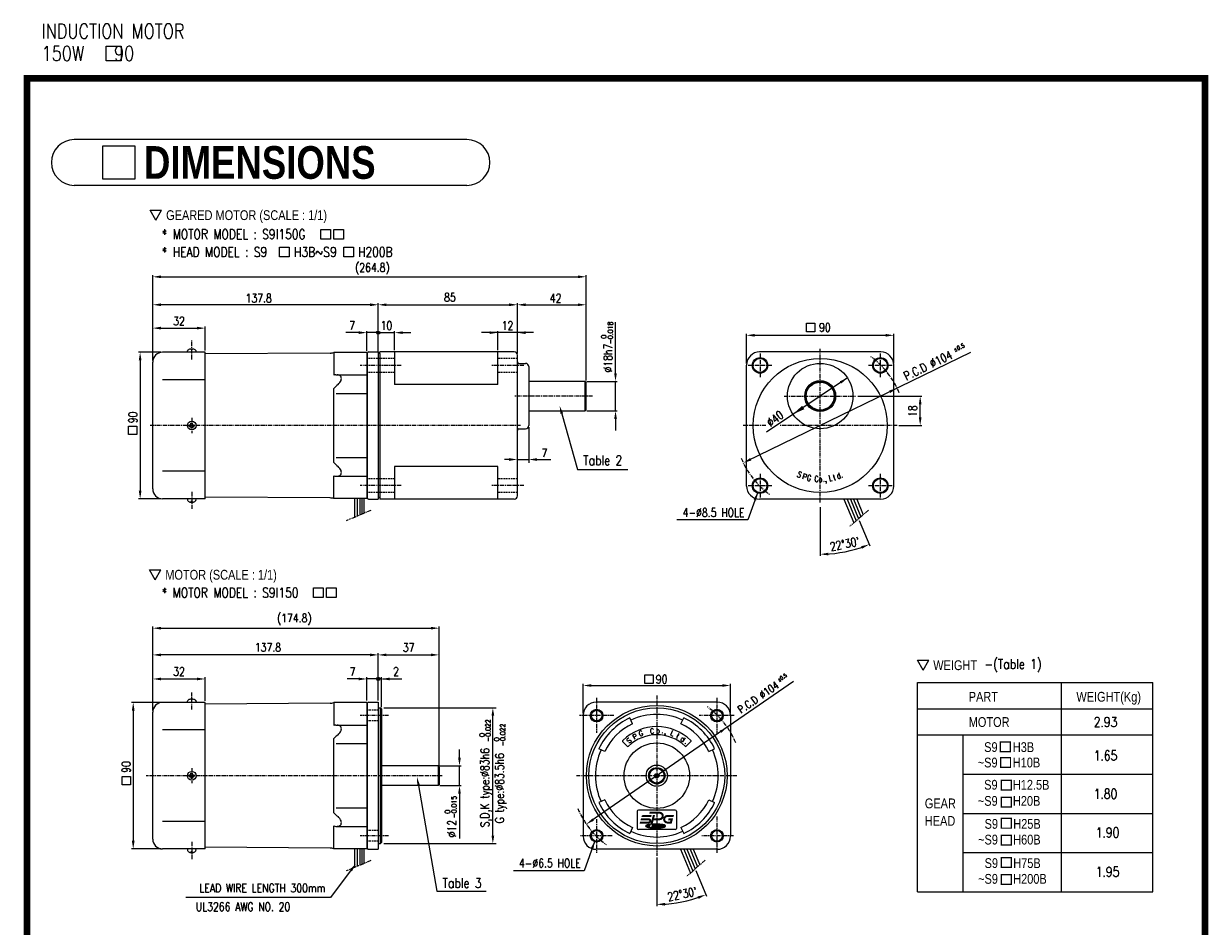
# Model space of a CAD drawing. Header units: millimetres. Extents: x -1 to 723, y 4 to 999.
# Tile 2 of 2: x -1 to 723, y 447 to 999. Entities that reach past the tile are written whole.
import ezdxf

# ---------------------------------------------------------------- set-up
doc = ezdxf.new("R2010")
doc.units = ezdxf.units.MM
doc.header["$LTSCALE"] = 2
doc.header["$MEASUREMENT"] = 0
for name, pattern in [('CENTER', [2, 1.25, -0.25, 0.25, -0.25]), ('HIDDENX2', [0.75, 0.5, -0.25]), ('PHANTOM', [2.5, 1.25, -0.25, 0.25, -0.25, 0.25, -0.25])]:
    doc.linetypes.add(name, pattern=pattern)
doc.layers.get('0').update_dxf_attribs({"linetype": 'CONTINUOUS'})
for name, color, linetype in [('1', 1, 'CENTER'), ('3', 3, 'CONTINUOUS'), ('4', 4, 'CONTINUOUS'), ('6', 6, 'PHANTOM'), ('M4', 9, 'CONTINUOUS')]:
    doc.layers.add(name, color=color, linetype=linetype)
doc.styles.add('ROMANC', font='romanc', dxfattribs={"width": 0.8, "height": 4})
doc.styles.add('ROMAND', font='romand', dxfattribs={"height": 4})
doc.styles.add('SAS_____', font='SAS_____', dxfattribs={"width": 0.8, "height": 5})
doc.styles.add('SWISSBO', font='SWISSBO', dxfattribs={"width": 0.8, "height": 5})
doc.styles.add('WHGTXT', font='SIMPLEX', dxfattribs={"width": 0.8, "height": 1.5, "bigfont": 'WHGTXT'})
doc.styles.add('WHTMTXT', font='romant.shx', dxfattribs={"width": 0.8, "bigfont": 'whtmtxt.shx'})

msp = doc.modelspace()

# ---------------------------------------------------------------- linework, layer by layer
for p, q in [((79.86, 878.99), (76.39, 884.99)), ((76.39, 884.99), (83.32, 884.99)), ((79.86, 878.99), (83.32, 884.99)), ((109.9, 798.14), (83.9, 798.14)), ((109.9, 708.54), (109.9, 798.14)), ((186.26, 797.65), (109.9, 797.14)), ((208.7, 798.04), (188.51, 798.04)), ((208.7, 798.04), (208.7, 708.64)), ((208.7, 797.84), (209.2, 797.84)), ((209.2, 797.84), (209.2, 797.84)), ((209.7, 798.34), (215.7, 798.34)), ((215.7, 798.34), (215.7, 708.34)), ((225.7, 798.34), (225.7, 778.34)), ((77.9, 714.54), (77.9, 792.14)), ((301.7, 791.34), (305.7, 791.34)), ((189.7, 784.34), (208.7, 784.34)), ((109.9, 781.34), (83.9, 781.34)), ((288.7, 778.34), (225.7, 778.34)), ((342.2, 780.34), (307.7, 780.34)), ((342.2, 780.34), (342.7, 779.84)), ((342.7, 762.84), (342.7, 779.84)), ((307.7, 762.34), (342.2, 762.34)), ((342.2, 762.34), (342.7, 762.84)), ((301.7, 751.34), (305.7, 751.34)), ((109.9, 725.34), (83.9, 725.34)), ((288.7, 728.34), (225.7, 728.34)), ((225.7, 728.34), (225.7, 708.34)), ((189.7, 722.34), (208.7, 722.34)), ((186.26, 709.04), (109.9, 709.55)), ((109.9, 708.54), (83.9, 708.54)), ((208.7, 708.64), (188.51, 708.64)), ((201.11, 708.64), (201.11, 697.18)), ((202.91, 708.64), (202.91, 697.94)), ((204.41, 708.64), (204.41, 698.57)), ((205.71, 708.64), (205.71, 699.12)), ((206.91, 708.64), (206.91, 699.62)), ((208.7, 708.84), (209.2, 708.84)), ((209.2, 708.84), (209.2, 708.84)), ((209.7, 708.34), (215.7, 708.34)), ((500.34, 708.34), (506.37, 693.79)), ((502.28, 708.34), (507.8, 695.03)), ((504.23, 708.34), (509.23, 696.27)), ((506.18, 708.34), (510.67, 697.51)), ((508.13, 708.34), (512.1, 698.75)), ((79.35, 659.07), (75.89, 665.07)), ((75.89, 665.07), (82.81, 665.07)), ((79.35, 659.07), (82.81, 665.07)), ((548.68, 603.77), (545.21, 609.77)), ((545.21, 609.77), (552.14, 609.77)), ((548.68, 603.77), (552.14, 609.77)), ((545.18, 468.14), (545.18, 596.14)), ((545.18, 596.14), (689.18, 596.14)), ((689.18, 468.14), (689.18, 596.14)), ((109.9, 583.99), (83.9, 583.99)), ((109.9, 494.39), (109.9, 583.99)), ((186.26, 583.49), (109.9, 582.98)), ((208.7, 583.89), (188.51, 583.89)), ((208.7, 583.69), (208.7, 494.49)), ((208.7, 583.69), (209.2, 583.69)), ((209.2, 583.69), (209.2, 583.69)), ((209.7, 584.19), (215.7, 584.19)), ((215.7, 584.19), (215.7, 494.19)), ((215.7, 580.69), (217.1, 580.69)), ((217.1, 580.69), (217.7, 580.09)), ((217.7, 580.09), (217.7, 498.29)), ((422.93, 584.19), (348.93, 584.19)), ((545.18, 580.14), (689.18, 580.14)), ((77.9, 500.39), (77.9, 577.99)), ((340.93, 576.19), (340.93, 502.19)), ((371.14, 570.91), (369.45, 574.53)), ((400.72, 570.91), (402.41, 574.53)), ((430.93, 576.19), (430.93, 502.19)), ((109.9, 567.19), (83.9, 567.19)), ((189.7, 570.19), (208.7, 570.19)), ((367.9, 557.21), (365.07, 560.04)), ((403.96, 557.21), (406.79, 560.04)), ((354.21, 553.98), (350.58, 555.67)), ((417.65, 553.98), (421.27, 555.67)), ((252.35, 545.19), (217.7, 545.19)), ((252.85, 544.69), (252.35, 545.19)), ((252.85, 544.69), (252.85, 533.69)), ((252.35, 533.19), (217.7, 533.19)), ((252.85, 533.69), (252.35, 533.19)), ((354.21, 524.39), (350.58, 522.7)), ((417.65, 524.39), (421.27, 522.7)), ((373.93, 517.44), (373.93, 506.94)), ((397.18, 518.19), (374.68, 518.19)), ((397.93, 517.44), (397.93, 506.94)), ((109.9, 511.19), (83.9, 511.19)), ((189.7, 508.19), (208.7, 508.19)), ((371.14, 507.47), (369.45, 503.84)), ((400.72, 507.47), (402.41, 503.84)), ((397.18, 506.19), (374.68, 506.19)), ((109.9, 494.39), (83.9, 494.39)), ((186.26, 494.88), (109.9, 495.39)), ((208.7, 494.49), (188.51, 494.49)), ((201.11, 494.49), (201.11, 483.02)), ((202.91, 494.49), (202.91, 483.78)), ((204.41, 494.49), (204.41, 484.41)), ((205.71, 494.49), (205.71, 484.96)), ((206.91, 494.49), (206.91, 485.47)), ((208.7, 494.69), (209.2, 494.69)), ((209.2, 494.69), (209.2, 494.69)), ((209.7, 494.19), (215.7, 494.19)), ((215.7, 497.69), (217.1, 497.69)), ((217.1, 497.69), (217.7, 498.29)), ((422.93, 494.19), (348.93, 494.19)), ((400.46, 494.19), (406.48, 479.66)), ((402.41, 494.19), (407.91, 480.9)), ((404.36, 494.19), (409.35, 482.14)), ((406.31, 494.19), (410.78, 483.38)), ((408.26, 494.19), (412.22, 484.62)), ((545.18, 468.14), (689.18, 468.14))]:
    msp.add_line(p, q)
at = {"color": 7}
for p, q in [((215.7, 797.34), (215.7, 709.34)), ((216.7, 797.34), (215.7, 797.34)), ((298.7, 798.34), (216.7, 798.34)), ((216.7, 797.34), (216.7, 798.34)), ((288.7, 778.34), (288.7, 798.34)), ((522.8, 798.34), (448.8, 798.34)), ((300.7, 710.34), (300.7, 796.34)), ((307.7, 789.34), (307.7, 753.34)), ((440.8, 723.34), (440.8, 790.34)), ((530.8, 723.34), (530.8, 790.34)), ((288.7, 708.34), (288.7, 728.34)), ((440.8, 716.34), (440.8, 723.34)), ((530.8, 716.34), (530.8, 723.34)), ((216.7, 709.34), (215.7, 709.34)), ((216.7, 709.34), (216.7, 708.34)), ((298.7, 708.34), (216.7, 708.34)), ((522.8, 708.34), (448.8, 708.34))]:
    msp.add_line(p, q, dxfattribs=at)
for points in [[(99.22, 798.14, -0.144259), (99.05, 798.71, -0.148814), (99.23, 799.29, -0.107095), (99.83, 799.87, -0.075832), (100.64, 800.21, -0.062675), (101.7, 800.34, -0.062675), (102.76, 800.21, -0.075832), (103.57, 799.87, -0.107095), (104.17, 799.29, -0.148814), (104.35, 798.71, -0.148814)], [(104.35, 798.71, -0.144259), (104.18, 798.14, -0.107095)], [(99.22, 708.54, 0.144259), (99.05, 707.98, 0.148814), (99.23, 707.4, 0.107095), (99.83, 706.82, 0.075832), (100.64, 706.48, 0.062675), (101.7, 706.34, 0.062675), (102.76, 706.48, 0.075832), (103.57, 706.82, 0.107095), (104.17, 707.4, 0.148814), (104.35, 707.98, 0.148814)], [(104.35, 707.98, 0.144259), (104.18, 708.54, 0.107095)], [(99.22, 583.99, -0.144259), (99.05, 584.55, -0.148814), (99.23, 585.13, -0.107095), (99.83, 585.71, -0.075832), (100.64, 586.05, -0.062675), (101.7, 586.19, -0.062675), (102.76, 586.05, -0.075832), (103.57, 585.71, -0.107095), (104.17, 585.13, -0.148814), (104.35, 584.55, -0.148814)], [(104.35, 584.55, -0.144259), (104.18, 583.99, -0.107095)], [(99.22, 494.39, 0.144259), (99.05, 493.82, 0.148814), (99.23, 493.24, 0.107095), (99.83, 492.67, 0.075832), (100.64, 492.32, 0.062675), (101.7, 492.19, 0.062675), (102.76, 492.32, 0.075832), (103.57, 492.67, 0.107095), (104.17, 493.24, 0.148814), (104.35, 493.82, 0.148814)], [(104.35, 493.82, 0.144259), (104.18, 494.39, 0.107095)]]:
    msp.add_lwpolyline(points, format="xyb")
for centre, radius in [((449.03, 790.11), 4.25), ((485.8, 771.34), 20), ((522.57, 790.11), 4.25), ((101.7, 753.34), 2.65), ((449.03, 716.57), 4.25), ((522.57, 716.57), 4.25), ((385.93, 539.19), 43), ((385.93, 539.19), 41.5), ((349.16, 575.96), 3.25), ((422.7, 575.96), 3.25), ((385.93, 539.19), 20), ((385.93, 539.19), 6.5), ((101.7, 539.19), 2.65), ((349.16, 502.42), 3.25), ((422.7, 502.42), 3.25)]:
    msp.add_circle(centre, radius)
msp.add_circle((485.8, 753.34), 41, dxfattribs=at)
for centre, radius, start, end in [((83.9, 792.14), 6, 90, 180), ((186.2, 804.65), 7, 270.48012, 289.27766), ((209.7, 797.84), 0.5, 90, 180), ((301.7, 792.34), 1, 180, 270), ((190.11, 779.66), 4.7, 95.05997, 109.94749), ((190.11, 779.66), 4.7, 77.27672, 84.94003), ((190.85, 781.76), 2.5, 32.29658, 83.02101), ((190.4, 782.02), 2.78, 337.17899, 22.82101), ((224.25, 738.05), 52.16, 129.39317, 133.25348), ((185.91, 783.97), 7.67, 313.09038, 336.81382), ((301.7, 750.34), 1, 90, 180), ((224.25, 768.64), 52.16, 226.74652, 230.60683), ((185.91, 722.72), 7.67, 23.18618, 46.90962), ((190.4, 724.67), 2.78, 337.17899, 22.82101), ((190.11, 727.03), 4.7, 250.05251, 264.94003), ((190.11, 727.03), 4.7, 275.05997, 282.72328), ((190.85, 724.93), 2.5, 276.97899, 327.70342), ((83.9, 714.54), 6, 180, 270), ((186.2, 702.04), 7, 70.72234, 89.51988), ((209.7, 708.84), 0.5, 180, 270), ((83.9, 577.99), 6, 90, 180), ((186.2, 590.49), 7, 270.48012, 289.27766), ((209.7, 583.69), 0.5, 90, 180), ((348.93, 576.19), 8, 90, 180), ((422.93, 576.19), 8, 0, 90), ((385.93, 539.19), 39, 115, 155), ((385.93, 539.19), 37.5, 65, 115), ((385.93, 539.19), 39, 25, 65), ((190.11, 565.5), 4.7, 95.05997, 109.94749), ((190.11, 565.5), 4.7, 77.27672, 84.94003), ((190.85, 567.6), 2.5, 32.29658, 83.02101), ((185.91, 569.81), 7.67, 313.09038, 336.81382), ((190.4, 567.87), 2.78, 337.17899, 22.82101), ((385.93, 539.19), 35, 115, 155), ((385.93, 539.19), 30, 45.97116, 134.02884), ((385.93, 539.19), 35, 25, 65), ((224.25, 523.9), 52.16, 129.39317, 133.25348), ((365.43, 560.4), 0.5, 134.02884, 225), ((385.93, 539.19), 25, 46.12352, 133.87648), ((406.43, 560.4), 0.5, 315, 45.97116), ((385.93, 539.19), 37.5, 155, 205), ((368.25, 557.57), 0.5, 225, 313.87648), ((403.6, 557.57), 0.5, 226.12352, 315), ((385.93, 539.19), 37.5, 335, 25), ((385.93, 539.19), 39, 205, 245), ((385.93, 539.19), 35, 205, 245), ((385.93, 539.19), 35, 295, 335), ((385.93, 539.19), 39, 295, 335), ((224.25, 554.48), 52.16, 226.74652, 230.60683), ((185.91, 508.56), 7.67, 23.18618, 46.90962), ((374.68, 517.44), 0.75, 90, 180), ((397.18, 517.44), 0.75, 0, 90), ((190.11, 512.87), 4.7, 250.05251, 264.94003), ((190.11, 512.87), 4.7, 275.05997, 282.72328), ((190.85, 510.77), 2.5, 276.97899, 327.70342), ((190.4, 510.51), 2.78, 337.17899, 22.82101), ((374.68, 506.94), 0.75, 180, 270), ((397.18, 506.94), 0.75, 270, 0), ((83.9, 500.39), 6, 180, 270), ((348.93, 502.19), 8, 180, 270), ((385.93, 539.19), 37.5, 245, 295), ((422.93, 502.19), 8, 270, 0), ((186.2, 487.88), 7, 70.72234, 89.51988), ((209.7, 494.69), 0.5, 180, 270)]:
    msp.add_arc(centre, radius, start, end)
for centre, radius, start, end in [((298.7, 796.34), 2, 0, 90), ((448.8, 790.34), 8, 90, 180), ((522.8, 790.34), 8, 0, 90), ((305.7, 789.34), 2, 0, 90), ((305.7, 753.34), 2, 270, 0), ((298.7, 710.34), 2, 270, 0), ((448.8, 716.34), 8, 180, 270), ((522.8, 716.34), 8, 270, 0)]:
    msp.add_arc(centre, radius, start, end, dxfattribs=at)
at = {"layer": '1'}
for p, q in [((101.7, 793.82), (101.7, 805.7)), ((229.69, 790.11), (204.71, 790.11)), ((304.69, 790.11), (284.71, 790.11)), ((346.7, 771.34), (298.7, 771.34)), ((302.7, 753.34), (75.9, 753.34)), ((101.7, 757.99), (101.7, 748.69)), ((101.7, 712.87), (101.7, 702.34)), ((229.69, 716.57), (204.71, 716.57)), ((304.69, 716.57), (284.71, 716.57)), ((101.7, 579.66), (101.7, 590.19)), ((349.16, 586.76), (349.16, 565.35)), ((385.93, 588.19), (385.93, 490.19)), ((422.7, 586.76), (422.7, 564.96)), ((222.05, 575.96), (204.7, 575.96)), ((359.61, 575.96), (338.61, 575.96)), ((433.3, 575.96), (411.91, 575.96)), ((101.7, 543.84), (101.7, 534.54)), ((254.85, 539.19), (73.9, 539.19)), ((434.93, 539.19), (336.93, 539.19)), ((422.7, 514.21), (422.7, 492.01)), ((349.16, 512.63), (349.16, 492.01)), ((222.05, 502.42), (204.7, 502.42)), ((358.72, 502.42), (338.82, 502.42)), ((432.9, 502.42), (413.19, 502.42)), ((101.7, 498.71), (101.7, 488.19))]:
    msp.add_line(p, q, dxfattribs=at)
at = {"layer": '1', "color": 1, "linetype": 'CENTER'}
for p, q in [((449.03, 797.34), (449.03, 782.89)), ((522.57, 782.89), (522.57, 797.34)), ((456.26, 790.11), (441.81, 790.11)), ((529.8, 790.11), (515.35, 790.11)), ((449.03, 723.8), (449.03, 709.35)), ((522.57, 709.35), (522.57, 723.8)), ((441.81, 716.57), (456.26, 716.57)), ((515.35, 716.57), (529.8, 716.57))]:
    msp.add_line(p, q, dxfattribs=at)
at = {"layer": '1', "color": 1}
for p, q in [((485.8, 706.34), (485.8, 800.34)), ((463.8, 771.34), (507.8, 771.34)), ((452.6, 753.34), (438.8, 753.34)), ((532.8, 753.34), (460.97, 753.34))]:
    msp.add_line(p, q, dxfattribs=at)
at = {"layer": '1', "linetype": 'Continuous'}
for p, q in [((379.08, 508.36), (381.62, 508.36)), ((379.1, 508.52), (381.66, 508.52)), ((379.14, 508.21), (381.58, 508.21)), ((379.19, 508.67), (381.7, 508.67)), ((379.32, 508.06), (381.54, 508.06)), ((379.47, 508.82), (381.74, 508.82)), ((379.67, 507.9), (381.5, 507.9)), ((379.84, 508.98), (381.78, 508.98)), ((380.08, 507.75), (381.46, 507.75)), ((380.3, 509.13), (381.82, 509.13)), ((380.61, 507.6), (389.81, 507.6)), ((380.93, 509.28), (381.87, 509.28)), ((381.39, 507.45), (389.03, 507.45)), ((381.42, 507.61), (381.91, 509.44)), ((381.42, 507.61), (382.9, 507.61)), ((381.86, 509.44), (381.91, 509.44)), ((382.6, 507.29), (387.82, 507.29)), ((382.9, 507.61), (383.42, 509.58)), ((382.93, 507.75), (383.38, 507.75)), ((382.98, 507.9), (383.38, 507.9)), ((383.02, 508.06), (383.38, 508.06)), ((383.06, 508.21), (383.38, 508.21)), ((383.1, 508.36), (383.38, 508.36)), ((383.14, 508.52), (383.38, 508.52)), ((383.18, 508.67), (383.38, 508.67)), ((383.22, 508.82), (383.38, 508.82)), ((383.26, 508.98), (390.57, 508.98)), ((383.3, 509.13), (390.12, 509.13)), ((383.34, 509.28), (389.49, 509.28)), ((383.38, 508.86), (383.38, 507.64)), ((383.38, 508.86), (383.75, 508.86)), ((383.38, 507.64), (383.75, 507.64)), ((383.39, 509.44), (388.56, 509.44)), ((383.61, 509.59), (386.8, 509.59)), ((383.75, 508.86), (384, 508.38)), ((383.75, 508.13), (383.75, 507.64)), ((383.75, 508.13), (383.81, 507.64)), ((383.75, 508.06), (383.76, 508.06)), ((383.75, 507.9), (383.78, 507.9)), ((383.75, 507.75), (383.8, 507.75)), ((383.77, 508.82), (384.22, 508.82)), ((383.81, 507.64), (384.18, 507.64)), ((383.85, 508.67), (384.15, 508.67)), ((383.93, 508.52), (384.07, 508.52)), ((384, 508.38), (384.24, 508.86)), ((384.24, 508.13), (384.18, 507.64)), ((384.2, 507.75), (384.24, 507.75)), ((384.21, 507.9), (384.24, 507.9)), ((384.23, 508.06), (384.24, 508.06)), ((384.24, 508.86), (384.61, 508.86)), ((384.24, 508.13), (384.24, 507.64)), ((384.24, 507.64), (384.61, 507.64)), ((384.61, 508.86), (384.61, 507.64)), ((384.61, 508.82), (384.94, 508.82)), ((384.61, 508.67), (384.78, 508.67)), ((384.61, 508.52), (384.73, 508.52)), ((384.61, 508.36), (384.73, 508.36)), ((384.61, 508.21), (384.73, 508.21)), ((384.61, 508.06), (384.73, 508.06)), ((384.61, 507.9), (384.75, 507.9)), ((384.61, 507.75), (384.83, 507.75)), ((384.73, 508.5), (384.73, 508.01)), ((385.1, 508.86), (385.35, 508.86)), ((385.1, 508.37), (385.1, 508.13)), ((385.1, 508.36), (385.35, 508.36)), ((385.1, 508.21), (385.35, 508.21)), ((385.1, 507.64), (385.35, 507.64)), ((385.12, 508.06), (385.32, 508.06)), ((385.22, 508.5), (385.22, 508.5)), ((385.22, 508.01), (385.22, 508.01)), ((385.35, 508.37), (385.35, 508.13)), ((385.51, 508.82), (385.84, 508.82)), ((385.61, 507.75), (386.14, 507.75)), ((385.67, 508.67), (385.84, 508.67)), ((385.7, 507.9), (386.14, 507.9)), ((385.71, 508.52), (385.84, 508.52)), ((385.71, 508.5), (385.71, 508.01)), ((385.71, 508.36), (386.14, 508.36)), ((385.71, 508.21), (386.14, 508.21)), ((385.71, 508.06), (386.14, 508.06)), ((385.84, 508.86), (386.82, 508.86)), ((385.84, 508.86), (385.84, 508.5)), ((385.84, 508.5), (386.14, 508.5)), ((386.14, 508.5), (386.14, 507.64)), ((386.14, 507.64), (386.51, 507.64)), ((386.51, 508.5), (386.51, 507.64)), ((386.51, 508.5), (386.82, 508.5)), ((386.51, 508.36), (386.94, 508.36)), ((386.51, 508.21), (386.94, 508.21)), ((386.51, 508.06), (386.94, 508.06)), ((386.51, 507.9), (386.95, 507.9)), ((386.51, 507.75), (387.04, 507.75)), ((386.82, 508.86), (386.82, 508.5)), ((386.82, 508.82), (387.14, 508.82)), ((386.82, 508.67), (386.98, 508.67)), ((386.82, 508.52), (386.94, 508.52)), ((386.94, 508.5), (386.94, 508.01)), ((387.31, 508.86), (387.55, 508.86)), ((387.31, 508.37), (387.31, 508.13)), ((387.31, 508.36), (387.55, 508.36)), ((387.31, 508.21), (387.55, 508.21)), ((387.31, 507.64), (387.55, 507.64)), ((387.33, 508.06), (387.53, 508.06)), ((387.43, 508.5), (387.43, 508.5)), ((387.43, 508.01), (387.43, 508.01)), ((387.55, 508.37), (387.55, 508.13)), ((387.72, 508.82), (388.04, 508.82)), ((387.82, 507.75), (388.04, 507.75)), ((387.87, 508.67), (388.04, 508.67)), ((387.9, 507.9), (388.04, 507.9)), ((387.92, 508.52), (388.04, 508.52)), ((387.92, 508.5), (387.92, 508.01)), ((387.92, 508.36), (388.04, 508.36)), ((387.92, 508.21), (388.04, 508.21)), ((387.92, 508.06), (388.04, 508.06)), ((388.04, 508.86), (388.04, 507.64)), ((388.04, 508.86), (388.65, 508.86)), ((388.04, 507.64), (388.41, 507.64)), ((388.41, 508.5), (388.41, 508.37)), ((388.41, 508.5), (388.59, 508.5)), ((388.41, 508.37), (388.59, 508.37)), ((388.41, 508.01), (388.41, 508.01)), ((388.41, 508.01), (388.41, 507.64)), ((388.61, 507.64), (388.41, 508.01)), ((388.41, 507.9), (388.46, 507.9)), ((388.41, 507.75), (388.55, 507.75)), ((388.61, 507.64), (389.02, 507.64)), ((388.65, 508.43), (388.65, 508.43)), ((389.02, 507.64), (388.81, 508.04)), ((388.82, 508.82), (390.95, 508.82)), ((388.84, 508.06), (391.1, 508.06)), ((388.88, 507.9), (390.75, 507.9)), ((388.96, 507.75), (390.34, 507.75)), ((388.98, 508.67), (391.22, 508.67)), ((388.98, 508.21), (391.28, 508.21)), ((389.02, 508.52), (391.32, 508.52)), ((389.02, 508.5), (389.02, 508.37)), ((389.02, 508.36), (391.33, 508.36))]:
    msp.add_line(p, q, dxfattribs=at)
at = {"layer": '1', "linetype": 'Continuous', "const_width": 1.23}
for points in [[(382.47, 514.53), (377.74, 514.53, 0.265514), (377.22, 514.23, 0.110713)], [(381.65, 516.52), (387.64, 516.51, -0.998395), (387.64, 512.6), (383.9, 512.6)], [(396.1, 514.53), (392.42, 514.53, 1), (392.42, 510.55), (394.56, 510.55), (395.1, 512.54), (393.14, 512.54)], [(376.29, 512.54), (380.93, 512.54, -1), (380.93, 510.55), (375.76, 510.55)]]:
    msp.add_lwpolyline(points, format="xyb", dxfattribs=at)
msp.add_lwpolyline([(384.15, 514.99), (382.75, 509.73)], dxfattribs=at)
at = {"layer": '1', "linetype": 'Continuous'}
for points in [[(379.08, 508.41, 0.287816), (379.29, 508.07, 0.063192), (380.88, 507.54, 0.028693), (382.68, 507.29, 0.020666), (385.21, 507.18, 0.020666), (387.74, 507.29, 0.028693), (389.54, 507.54, 0.063192), (391.13, 508.07, 0.287816), (391.34, 508.41, 0.287816), (391.13, 508.74, 0.063192), (389.54, 509.27, 0.028693), (387.74, 509.53, 0.020666), (385.21, 509.63, 0.014921), (383.38, 509.58, 0.014921)], [(383.38, 509.57, 0.039771), (380.88, 509.27, 0.063192), (379.29, 508.74, 0.287816), (379.08, 508.41, 0.287816)]]:
    msp.add_lwpolyline(points, format="xyb", dxfattribs=at)
at = {"layer": '1'}
for centre, start, end in [((485.8, 753.34), 22.49441, 53.62953), ((485.8, 753.34), 202.49441, 233.62953), ((385.93, 539.19), 22.49441, 53.62953), ((385.93, 539.19), 202.49441, 233.62953)]:
    msp.add_arc(centre, 52.27, start, end, dxfattribs=at)
at = {"layer": '1', "linetype": 'Continuous'}
for centre, radius, start, end in [((385.1, 508.5), 0.368, 90, 180), ((385.1, 508.01), 0.368, 180, 270), ((385.22, 508.37), 0.123, 90, 180), ((385.22, 508.13), 0.123, 180, 270), ((385.22, 508.37), 0.123, 0, 90), ((385.22, 508.13), 0.123, 270, 0), ((385.35, 508.5), 0.368, 0, 90), ((385.35, 508.01), 0.368, 270, 0), ((387.31, 508.5), 0.368, 90, 180), ((387.31, 508.01), 0.368, 180, 270), ((387.43, 508.37), 0.123, 90, 180), ((387.43, 508.13), 0.123, 180, 270), ((387.43, 508.37), 0.123, 0, 90), ((387.43, 508.13), 0.123, 270, 0), ((387.55, 508.5), 0.368, 0, 90), ((387.55, 508.01), 0.368, 270, 0), ((388.59, 508.43), 0.0613, 0, 90), ((388.59, 508.43), 0.0613, 270, 0), ((388.65, 508.5), 0.368, 0, 90), ((388.65, 508.37), 0.368, 295.00221, 0)]:
    msp.add_arc(centre, radius, start, end, dxfattribs=at)
for points in [[(377.74, 513.92), (376.69, 514.54), (376.49, 513.92)], [(381.65, 517.14), (381.32, 515.91), (381.65, 515.91)], [(382.47, 515.14), (382.47, 513.92), (382.8, 515.14)], [(383.56, 515.14), (384.75, 514.83), (384.83, 515.14)], [(396.1, 513.92), (396.43, 515.14), (396.1, 515.14)], [(375.76, 509.94), (375.76, 511.16), (375.43, 509.94)], [(376.29, 511.93), (376.29, 513.15), (375.96, 511.93)], [(383.34, 509.57), (382.15, 509.88), (382.04, 509.46)], [(392.81, 511.93), (393.14, 511.93), (393.14, 513.15)]]:
    msp.add_solid(points, dxfattribs=at)
at = {"layer": '3'}
for p, q in [((269.91, 928.21), (29.91, 928.21)), ((269.91, 900.21), (29.91, 900.21)), ((342.2, 762.34), (342.2, 780.34)), ((217.7, 598.35), (215.7, 598.35)), ((633.18, 468.14), (633.18, 596.14)), ((545.18, 564.14), (689.18, 564.14)), ((573.18, 468.14), (573.18, 564.14)), ((253.35, 545.19), (266.34, 545.19)), ((573.18, 540.14), (689.18, 540.14)), ((253.35, 533.19), (266.34, 533.19)), ((573.18, 516.14), (689.18, 516.14)), ((573.18, 492.14), (689.18, 492.14))]:
    msp.add_line(p, q, dxfattribs=at)
at = {"layer": '3', "color": 3, "linetype": 'Continuous'}
for p, q in [((77.9, 794.34), (77.9, 845.3)), ((80.4, 844.3), (340.2, 844.3)), ((342.7, 780.95), (342.7, 845.3)), ((77.9, 794.14), (77.9, 828.19)), ((213.2, 827.19), (80.4, 827.19)), ((215.7, 799.34), (215.7, 828.19)), ((215.7, 799.34), (215.7, 828.19)), ((215.7, 798.34), (215.7, 828.19)), ((218.2, 827.19), (298.2, 827.19)), ((300.7, 797.34), (300.7, 828.19)), ((300.7, 797.34), (300.7, 828.19)), ((303.2, 827.19), (340.2, 827.19)), ((77.9, 793.14), (77.9, 813.91)), ((80.4, 812.91), (107.4, 812.91)), ((109.9, 799.14), (109.9, 813.91)), ((208.7, 799.04), (208.7, 811.13)), ((215.7, 799.34), (215.7, 811.13)), ((215.7, 799.34), (215.7, 811.13)), ((225.7, 799.34), (225.7, 811.13)), ((288.7, 799.34), (288.7, 811.13)), ((300.7, 797.34), (300.7, 811.13)), ((300.7, 797.34), (300.7, 811.13)), ((360.7, 785.34), (360.7, 816.45)), ((203.7, 810.13), (195.8, 810.13)), ((215.7, 810.13), (208.7, 810.13)), ((213.2, 810.13), (210.7, 810.13)), ((215.7, 810.13), (225.7, 810.13)), ((230.7, 810.13), (235.7, 810.13)), ((310.56, 810.13), (278.83, 810.13)), ((440.8, 791.34), (440.8, 809.51)), ((443.3, 808.51), (528.3, 808.51)), ((530.8, 791.34), (530.8, 809.51)), ((82.9, 798.14), (69.16, 798.14)), ((577.69, 798.02), (441.04, 731.58)), ((70.16, 795.64), (70.16, 711.04)), ((502.42, 782.47), (452.95, 749.35)), ((343.2, 780.34), (361.7, 780.34)), ((360.7, 762.34), (360.7, 780.34)), ((508.8, 771.34), (547.92, 771.34)), ((546.92, 755.84), (546.92, 768.84)), ((327.92, 760.52), (337.56, 726.53)), ((343.2, 762.34), (361.7, 762.34)), ((360.7, 757.34), (360.7, 750.28)), ((533.8, 753.34), (547.92, 753.34)), ((307.7, 752.34), (307.7, 730.59)), ((295.7, 732.56), (292.87, 732.56)), ((300.7, 732.56), (307.7, 732.56)), ((312.7, 732.56), (321.18, 732.56)), ((337.56, 726.53), (368.33, 726.53)), ((447.59, 712.58), (441.67, 695.7)), ((82.9, 708.54), (69.16, 708.54)), ((485.8, 703.34), (485.8, 673.65)), ((441.67, 695.7), (398.1, 695.7)), ((509.62, 695.35), (516.11, 679.68)), ((77.9, 580.19), (77.9, 630.4)), ((252.85, 545.19), (252.85, 630.4)), ((80.4, 629.4), (250.35, 629.4)), ((77.9, 579.99), (77.9, 614.06)), ((213.2, 613.06), (80.4, 613.06)), ((215.7, 585.19), (215.7, 614.06)), ((215.7, 585.19), (215.7, 614.06)), ((218.2, 613.06), (250.35, 613.06)), ((252.85, 545.19), (252.85, 614.06)), ((77.9, 578.99), (77.9, 599.35)), ((80.4, 598.35), (107.4, 598.35)), ((109.9, 584.99), (109.9, 599.35)), ((203.7, 598.35), (196.69, 598.35)), ((208.7, 585.19), (208.7, 599.35)), ((215.7, 598.35), (208.7, 598.35)), ((213.2, 598.35), (210.7, 598.35)), ((217.7, 581.19), (217.7, 599.35)), ((218.2, 598.35), (220.7, 598.35)), ((220.2, 598.35), (230.02, 598.35)), ((340.93, 577.19), (340.93, 595.35)), ((343.43, 594.35), (428.43, 594.35)), ((469.45, 596.78), (344.95, 510.93)), ((430.93, 577.19), (430.93, 595.35)), ((82.9, 583.99), (64.94, 583.99)), ((65.94, 581.49), (65.94, 496.89)), ((252.85, 545.19), (252.85, 563.18)), ((265.34, 550.19), (265.34, 555.19)), ((265.34, 533.19), (265.34, 545.19)), ((240.31, 533.28), (251.59, 468.56)), ((265.34, 530.69), (265.34, 500.79)), ((82.9, 494.39), (64.94, 494.39)), ((348.08, 499.45), (341.61, 481.03)), ((385.93, 489.19), (385.93, 459.49)), ((200.46, 483.21), (186.43, 464.77)), ((341.61, 481.03), (298.3, 481.03)), ((409.73, 481.22), (416.23, 465.52)), ((186.43, 464.77), (98.01, 464.77)), ((251.59, 468.56), (281.65, 468.56))]:
    msp.add_line(p, q, dxfattribs=at)
at = {"layer": '3', "color": 2, "linetype": 'HIDDENX2'}
for p, q in [((225.7, 794.36), (208.7, 794.36)), ((300.7, 794.36), (288.7, 794.36)), ((225.7, 785.86), (208.7, 785.86)), ((300.7, 785.86), (288.7, 785.86)), ((225.7, 720.82), (208.7, 720.82)), ((300.7, 720.82), (288.7, 720.82)), ((225.7, 712.32), (208.7, 712.32)), ((300.7, 712.32), (288.7, 712.32)), ((215.7, 579.21), (208.7, 579.21)), ((215.7, 572.71), (208.7, 572.71)), ((215.7, 505.67), (208.7, 505.67)), ((215.7, 499.17), (208.7, 499.17))]:
    msp.add_line(p, q, dxfattribs=at)
at = {"layer": '3', "color": 3}
for p, q in [((219.1, 580.69), (287.74, 580.69)), ((285.74, 502.44), (285.74, 575.94)), ((219.1, 497.69), (287.74, 497.69))]:
    msp.add_line(p, q, dxfattribs=at)
at = {"layer": '3'}
for points in [[(49.48, 976.43), (49.48, 985.43), (58.48, 985.43), (58.48, 976.43)], [(47.1, 904.21), (67.1, 904.21), (67.1, 924.21), (47.1, 924.21)], [(180.54, 867.29), (180.54, 873.29), (186.54, 873.29), (186.54, 867.29)], [(188.54, 867.29), (188.54, 873.29), (194.54, 873.29), (194.54, 867.29)], [(155.32, 856.46), (155.32, 862.46), (161.32, 862.46), (161.32, 856.46)], [(194.65, 856.46), (194.65, 862.46), (200.65, 862.46), (200.65, 856.46)], [(477.39, 810.67), (477.39, 815.87), (482.59, 815.87), (482.59, 810.67)], [(63.03, 747.84), (63.03, 753.04), (68.23, 753.04), (68.23, 747.84)], [(176.02, 648.11), (176.02, 654.11), (182.02, 654.11), (182.02, 648.11)], [(184.02, 648.11), (184.02, 654.11), (190.02, 654.11), (190.02, 648.11)], [(378.61, 595.65), (378.61, 600.85), (383.81, 600.85), (383.81, 595.65)], [(59.09, 533.58), (59.09, 538.78), (64.29, 538.78), (64.29, 533.58)]]:
    msp.add_lwpolyline(points, close=True, dxfattribs=at)
at = {"layer": '3', "const_width": 0.8}
for points in [[(595.93, 553.87), (601.93, 553.87), (601.93, 559.87), (595.93, 559.87)], [(596.11, 544.3), (602.11, 544.3), (602.11, 550.3), (596.11, 550.3)], [(596.58, 530.39), (602.58, 530.39), (602.58, 536.39), (596.58, 536.39)], [(596.58, 520.03), (602.58, 520.03), (602.58, 526.03), (596.58, 526.03)], [(596.58, 507.1), (602.58, 507.1), (602.58, 513.1), (596.58, 513.1)], [(596.58, 496.74), (602.58, 496.74), (602.58, 502.74), (596.58, 502.74)], [(596.58, 483.1), (602.58, 483.1), (602.58, 489.1), (596.58, 489.1)], [(596.58, 472.74), (602.58, 472.74), (602.58, 478.74), (596.58, 478.74)]]:
    msp.add_lwpolyline(points, close=True, dxfattribs=at)
at = {"layer": '3'}
for centre, radius in [((215.7, 810.13), 1), ((215.7, 810.13), 0.5), ((449.03, 790.11), 4.75), ((522.57, 790.11), 4.75), ((485.8, 771.34), 9.45), ((485.8, 771.34), 9), ((485.8, 771.34), 8.55), ((449.03, 716.57), 4.75), ((522.57, 716.57), 4.75), ((215.7, 598.35), 1), ((215.7, 598.35), 0.5), ((385.93, 539.19), 5), ((385.93, 539.19), 4.5)]:
    msp.add_circle(centre, radius, dxfattribs=at)
for centre, start, end in [((29.91, 914.21), 90, 270), ((269.91, 914.21), 270, 90)]:
    msp.add_arc(centre, 14, start, end, dxfattribs=at)
at = {"layer": '3', "color": 3, "linetype": 'Continuous'}
for centre in [(485.8, 752.84), (385.93, 538.68)]:
    msp.add_arc(centre, 78.19, 271.83203, 290.66797, dxfattribs=at)
for points in [[(82.9, 845.13), (82.9, 843.46), (77.9, 844.3)], [(337.7, 845.13), (337.7, 843.46), (342.7, 844.3)], [(82.9, 828.02), (82.9, 826.36), (77.9, 827.19)], [(210.7, 828.02), (210.7, 826.36), (215.7, 827.19)], [(220.7, 828.02), (220.7, 826.36), (215.7, 827.19)], [(295.7, 828.02), (295.7, 826.36), (300.7, 827.19)], [(305.7, 828.02), (305.7, 826.36), (300.7, 827.19)], [(337.7, 828.02), (337.7, 826.36), (342.7, 827.19)], [(82.9, 813.75), (82.9, 812.08), (77.9, 812.91)], [(104.9, 813.75), (104.9, 812.08), (109.9, 812.91)], [(203.7, 810.97), (203.7, 809.3), (208.7, 810.13)], [(230.7, 810.97), (230.7, 809.3), (225.7, 810.13)], [(283.7, 810.97), (283.7, 809.3), (288.7, 810.13)], [(305.7, 810.97), (305.7, 809.3), (300.7, 810.13)], [(445.8, 809.34), (445.8, 807.67), (440.8, 808.51)], [(525.8, 809.34), (525.8, 807.67), (530.8, 808.51)], [(69.33, 793.14), (71, 793.14), (70.16, 798.14)], [(359.87, 785.34), (361.54, 785.34), (360.7, 780.34)], [(497.8, 780.38), (498.73, 779), (502.42, 782.47)], [(527.95, 774.77), (528.68, 773.27), (532.82, 776.2)], [(546.08, 766.34), (547.75, 766.34), (546.92, 771.34)], [(327.12, 760.3), (328.72, 760.75), (326.56, 765.33)], [(359.87, 757.34), (361.54, 757.34), (360.7, 762.34)], [(474.72, 765.43), (476.11, 763.35), (469.18, 760.22)], [(546.08, 758.34), (547.75, 758.34), (546.92, 753.34)], [(295.7, 731.72), (295.7, 733.39), (300.7, 732.56)], [(312.7, 731.72), (312.7, 733.39), (307.7, 732.56)], [(442.92, 733.42), (443.65, 731.92), (438.79, 730.49)], [(69.33, 713.54), (71, 713.54), (70.16, 708.54)], [(445.15, 708.13), (446.72, 707.58), (447.59, 712.58)], [(510.77, 679.54), (511.38, 677.99), (515.72, 680.6)], [(490.82, 673.9), (490.79, 675.56), (485.8, 674.65)], [(82.9, 630.24), (82.9, 628.57), (77.9, 629.4)], [(247.85, 630.24), (247.85, 628.57), (252.85, 629.4)], [(82.9, 613.89), (82.9, 612.23), (77.9, 613.06)], [(210.7, 613.89), (210.7, 612.23), (215.7, 613.06)], [(220.7, 613.89), (220.7, 612.23), (215.7, 613.06)], [(247.85, 613.89), (247.85, 612.23), (252.85, 613.06)], [(82.9, 599.18), (82.9, 597.51), (77.9, 598.35)], [(104.9, 599.18), (104.9, 597.51), (109.9, 598.35)], [(203.7, 599.18), (203.7, 597.51), (208.7, 598.35)], [(222.7, 599.18), (222.7, 597.51), (217.7, 598.35)], [(345.93, 595.18), (345.93, 593.52), (340.93, 594.35)], [(425.93, 595.18), (425.93, 593.52), (430.93, 594.35)], [(65.1, 578.99), (66.77, 578.99), (65.94, 583.99)], [(424.37, 566.71), (425.32, 565.34), (428.96, 568.86)], [(264.51, 550.19), (266.17, 550.19), (265.34, 545.19)], [(239.49, 533.14), (241.13, 533.43), (239.46, 538.21)], [(264.51, 528.19), (266.17, 528.19), (265.34, 533.19)], [(346.54, 513.03), (347.48, 511.66), (342.89, 509.51)], [(65.1, 499.39), (66.77, 499.39), (65.94, 494.39)], [(345.64, 495.01), (347.21, 494.45), (348.08, 499.45)], [(198.28, 481.73), (199.61, 480.72), (201.97, 485.2)], [(410.89, 465.38), (411.51, 463.83), (415.85, 466.44)], [(390.94, 459.74), (390.91, 461.4), (385.93, 460.49)]]:
    msp.add_solid(points, dxfattribs=at)
at = {"layer": '3', "color": 3}
for points in [[(284.91, 575.94), (286.57, 575.94), (285.74, 580.69)], [(284.91, 502.44), (286.57, 502.44), (285.74, 497.69)]]:
    msp.add_solid(points, dxfattribs=at)
at = {"layer": '4'}
for p, q in [((101.2, 799.84), (101.2, 800.32)), ((102.2, 799.84), (101.2, 799.84)), ((102.2, 799.84), (102.2, 800.32)), ((188.51, 798.04), (188.51, 784.08)), ((209.2, 708.84), (209.2, 797.84)), ((216.7, 797.34), (216.7, 709.34)), ((188.51, 730.65), (188.51, 776.04)), ((189.89, 772.94), (208.7, 772.94)), ((100.2, 752.84), (100.2, 753.84)), ((100.2, 753.84), (101.2, 753.84)), ((101.2, 753.84), (101.2, 754.84)), ((101.2, 754.84), (102.2, 754.84)), ((102.2, 753.84), (102.2, 754.84)), ((102.2, 753.84), (103.2, 753.84)), ((103.2, 752.84), (103.2, 753.84)), ((100.2, 752.84), (101.2, 752.84)), ((101.2, 752.84), (101.2, 751.84)), ((101.2, 751.84), (102.2, 751.84)), ((102.2, 752.84), (103.2, 752.84)), ((102.2, 752.84), (102.2, 751.84)), ((189.89, 733.75), (208.7, 733.75)), ((188.51, 708.64), (188.51, 722.61)), ((102.2, 706.84), (101.2, 706.84)), ((101.2, 706.84), (101.2, 706.37)), ((102.2, 706.84), (102.2, 706.37)), ((101.2, 585.69), (101.2, 586.16)), ((102.2, 585.69), (101.2, 585.69)), ((102.2, 585.69), (102.2, 586.16)), ((188.51, 583.89), (188.51, 569.92)), ((209.2, 494.69), (209.2, 583.69)), ((217.1, 497.69), (217.1, 580.69)), ((188.51, 516.49), (188.51, 561.89)), ((189.89, 558.78), (208.7, 558.78)), ((252.35, 545.19), (252.35, 533.19)), ((100.2, 539.69), (101.2, 539.69)), ((100.2, 538.69), (100.2, 539.69)), ((100.2, 538.69), (101.2, 538.69)), ((101.2, 540.69), (102.2, 540.69)), ((101.2, 539.69), (101.2, 540.69)), ((101.2, 538.69), (101.2, 537.69)), ((101.2, 537.69), (102.2, 537.69)), ((102.2, 539.69), (102.2, 540.69)), ((102.2, 539.69), (103.2, 539.69)), ((102.2, 538.69), (102.2, 537.69)), ((102.2, 538.69), (103.2, 538.69)), ((103.2, 538.69), (103.2, 539.69)), ((189.89, 519.59), (208.7, 519.59)), ((188.51, 494.49), (188.51, 508.45)), ((101.2, 492.69), (101.2, 492.22)), ((102.2, 492.69), (101.2, 492.69)), ((102.2, 492.69), (102.2, 492.22))]:
    msp.add_line(p, q, dxfattribs=at)
for centre, radius in [((349.16, 575.96), 3.85), ((422.7, 575.96), 3.85), ((385.93, 539.19), 1.33), ((385.93, 539.19), 0.75), ((349.16, 502.42), 3.85), ((422.7, 502.42), 3.85)]:
    msp.add_circle(centre, radius, dxfattribs=at)
at = {"layer": '6'}
for p, q in [((211.21, 701.43), (196.1, 695.07)), ((515.38, 701.58), (503.96, 691.71)), ((211.21, 487.27), (196.1, 480.91)), ((415.49, 487.45), (404.08, 477.58))]:
    msp.add_line(p, q, dxfattribs=at)
at = {"layer": 'M4', "const_width": 4}
msp.add_lwpolyline([(721, 270), (721, 6), (1, 6), (1, 965.66), (721, 965.66), (721, 270)], dxfattribs=at)

# ---------------------------------------------------------------- texts
at = {"char_height": 6, "attachment_point": 4, "style": 'WHGTXT'}
for s, insert in [('Table 2', (340.99, 732.01)), ('Table 3', (255.02, 473.53))]:
    msp.add_mtext(s, dxfattribs=dict(at, insert=insert))
at = {"layer": '3', "width": 0.8}
for s, height, style, p in [('INDUCTION MOTOR', 9, 'WHTMTXT', (9.95, 989.93)), ('150W   90', 9, 'WHTMTXT', (9.95, 976.43)), ('DIMENSIONS', 20, 'SWISSBO', (72.52, 904.21)), ('GEARED MOTOR (SCALE : 1/1)', 6, 'SAS_____', (86.05, 878.99)), ('* MOTOR MODEL : S9I150G', 6, 'WHGTXT', (83.47, 867.33)), ('* HEAD MODEL : S9   H3B~S9   H200B', 6, 'WHGTXT', (83.47, 856.5)), ('MOTOR (SCALE : 1/1)', 6, 'SAS_____', (85.54, 659.07)), ('* MOTOR MODEL : S9I150', 6, 'WHGTXT', (83.44, 648.15)), ('WEIGHT', 6, 'SAS_____', (554.87, 603.77)), ('-(Table 1)', 6, 'WHGTXT', (586.19, 604.45)), ('PART', 6, 'SAS_____', (576.58, 584.45)), ('WEIGHT(Kg)', 6, 'SAS_____', (642.37, 584.45)), ('MOTOR', 6, 'SAS_____', (576.58, 569.01)), ('2.93', 6, 'WHGTXT', (653.01, 569.01)), ('S9     H3B', 6, 'SAS_____', (586.01, 553.67)), ('~S9     H10B', 6, 'SAS_____', (582.07, 544.25)), ('1.65', 6, 'WHGTXT', (653.01, 548.53)), ('S9     H12.5B', 6, 'SAS_____', (586.02, 530.63)), ('1.80', 6, 'WHGTXT', (653.01, 525.08)), ('GEAR', 6, 'SAS_____', (549.73, 519.25)), ('~S9     H20B', 6, 'SAS_____', (582.15, 520.78)), ('HEAD', 6, 'SAS_____', (549.73, 508.55)), ('S9     H25B', 6, 'SAS_____', (586.28, 506.73)), ('1.90', 6, 'WHGTXT', (654.24, 501.42)), ('~S9     H60B', 6, 'SAS_____', (582.31, 497.1)), ('S9     H75B', 6, 'SAS_____', (586.28, 482.73)), ('~S9     H200B', 6, 'SAS_____', (582.31, 473.1)), ('1.95', 6, 'WHGTXT', (654.24, 477.42))]:
    msp.add_text(s, height=height, dxfattribs=dict(at, style=style)).set_placement(p)
at = {"layer": '3', "style": 'WHGTXT', "width": 0.8}
msp.add_text('%%C40', height=5.2, rotation=37.69171, dxfattribs=at).set_placement((455.56, 752.2))
at = {"layer": '3', "color": 3, "char_height": 5.2, "style": 'WHGTXT'}
for s, insert, attachment_point in [('{(264.8)}', (212.09, 849.12), 5), ('{137.8}', (142.63, 831.23), 5), ('{85}', (259.5, 831.76), 5), ('{42}', (324.09, 831.23), 5), ('{32}', (93.9, 817.24), 5), ('{7}', (199.75, 814.46), 5), ('{10}', (220.7, 814.46), 5), ('{12}', (294.7, 814.46), 5), ('{90}', (488.66, 813.32), 5), ('{7}', (317.23, 736.54), 5), ('{4-%%c8.5 HOLE}', (439.56, 700.11), 6), ('{(174.8)}', (164.39, 634.74), 5), ('{137.8}', (148.27, 617.71), 5), ('{37}', (234.27, 617.61), 5), ('{32}', (93.9, 602.9), 5), ('{7}', (200.03, 602.79), 5), ('{2}', (226.59, 602.9), 5), ('\\A1;90', (388.86, 598.18), 5), ('{4-%%c6.5 HOLE}', (339.5, 485.73), 6), ('{LEAD WIRE LENGTH 300mm}', (183.41, 470.49), 6), ('UL3266 AWG NO. 20', (161.93, 459.04), 6)]:
    msp.add_mtext(s, dxfattribs=dict(at, insert=insert, attachment_point=attachment_point))
at = {"layer": '3', "color": 3, "attachment_point": 5, "style": 'WHGTXT'}
for s, insert, char_height, rotation in [('{-0.018}', (357.54, 809.96), 3.12, 90), ('{0}', (353.51, 807.61), 3.12, 270), ('{%%c18h7}', (356.14, 794.58), 5.2, 90), ('{%%p0.5}', (570.64, 801.03), 2.496, 26.77027), ('{P.C.D %%c104}', (551.65, 790.11), 5.2, 25.92856), ('{90}', (65.72, 758.26), 5.2, 90), ('{18}', (542.35, 762.17), 5.2, 90), ("{22%%D30'}", (500.73, 680.89), 5.2, 11.25), ('{%%P0.5}', (462.49, 599.2), 2.246, 35.43125), ('\\A1;P.C.D ∅104', (447.94, 587.08), 4.68, 34.58954), ('{-0.022}', (282.83, 566.82), 3.12, 90), ('{0}', (279.12, 564.08), 3.12, 90), ('{-0.022}', (291.78, 564.16), 3.12, 90), ('S,D,K type:%%C83h6', (281.75, 531.9), 5.2, 90), ('{0}', (288.06, 561.42), 3.12, 90), ('G type:%%C83.5h6', (290.7, 531.57), 5.2, 90), ('{90}', (61.61, 544.53), 5.2, 90), ('{-0.015}', (262, 519.97), 3.12, 90), ('{0}', (258.05, 517.1), 3.12, 90), ('{%%c12}', (260.69, 506.82), 5.2, 90), ("{22%%D30'}", (401.47, 466.77), 5.2, 11.25)]:
    msp.add_mtext(s, dxfattribs=dict(at, insert=insert, char_height=char_height, rotation=rotation))
at = {"layer": '4', "style": 'ROMAND', "width": 0.8}
for s, rotation, p in [('S', 336.6017, (471.29, 722.15)), ('d', 20.74364, (496.51, 720.51)), ('P', 342.90414, (474.5, 720.62)), ('G', 347.73248, (477.32, 719.83)), ('C', 356.45166, (482.15, 718.93)), ('o', 1.28187, (484.87, 718.75)), ('.', 6.07948, (487.54, 718.79)), (',', 5.4189, (488.67, 718.91)), ('L', 11.62282, (491.42, 719.24)), ('t', 16.45344, (494.16, 719.82)), ('.', 24.16849, (498.78, 721.37))]:
    msp.add_text(s, height=3.63, rotation=rotation, dxfattribs=at).set_placement(p)
at = {"layer": '4', "style": 'ROMANC'}
for s, rotation, p in [('P', 29.8484, (372.14, 561.19)), ('G', 21.41312, (375.49, 563.17)), ('C', 6.95476, (381.88, 564.81)), ('o', 357.22751, (385.46, 565.29)), ('.', 349.55523, (388.72, 565.34)), (',', 346.33932, (390.26, 564.84)), ('L', 338.68053, (393.86, 564.21)), ('t', 331.49225, (397.35, 562.73)), ('S', 39.84231, (368.88, 558.68)), ('d', 325.2898, (399.99, 561.05)), ('.', 349.55523, (402.76, 558.89))]:
    msp.add_text(s, height=3, rotation=rotation, dxfattribs=at).set_placement(p)

doc.saveas('drawing.dxf')
